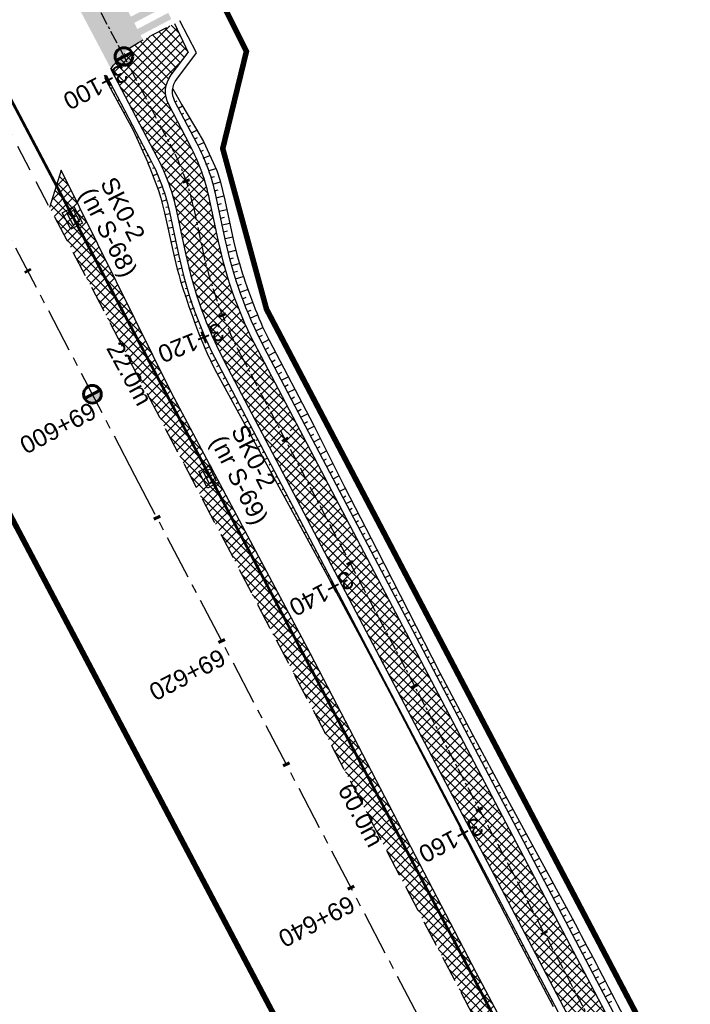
# Model space of a CAD drawing. Header units: metres. Extents: x 7529682 to 7533711, y 5721186 to 5727842.
# Tile 26 of 110: x 7531156 to 7531204, y 5724994 to 5725065. Entities that reach past the tile are written whole.
import ezdxf

# ---------------------------------------------------------------- set-up
doc = ezdxf.new("R2010")
doc.units = ezdxf.units.M
for name, pattern in [('817-dzialki-09-05-04$0$HIDDEN', [0.375, 0.25, -0.125]), ('CENTER', [50.8, 31.75, -6.35, 6.35, -6.35]), ('DASHED', [19.05, 12.7, -6.35]), ('HIDDEN', [9.525, 6.35, -3.175])]:
    doc.linetypes.add(name, pattern=pattern)
for name, color, linetype in [('C-DROGI-SYTUACJA-ETYKIETY', 7, 'Continuous'), ('D-hatch-pobocza', 131, 'Continuous'), ('D-pobocza', 7, 'Continuous'), ('D-skarpa', 7, 'Continuous'), ('D-skarpa-kreskowanie', 7, 'Continuous')]:
    doc.layers.add(name, color=color, linetype=linetype)
for name, color, linetype, lineweight, true_color in [('D-hatch-ciag-pieszo-rowerowy', 7, 'Continuous', 13, 0xff9f80), ('D-LR-etap-III', 7, '817-dzialki-09-05-04$0$HIDDEN', 50, 0xff1aff), ('D-poziome-powl-czerwona', 7, 'Continuous', 9, 0xff6161)]:
    doc.layers.add(name, color=color, linetype=linetype, lineweight=lineweight, true_color=true_color)
for name, color, linetype, lineweight in [('D-krawędzie', 7, 'Continuous', 30), ('D-krawężniki-obniżone', 7, 'DASHED', 30), ('D-obrzeża', 7, 'Continuous', 30), ('D-oś', 10, 'CENTER', 30), ('Sieci-T-kanal technologiczny', 4, 'kt kanał technologiczny', 30)]:
    doc.layers.add(name, color=color, linetype=linetype, lineweight=lineweight)
for name, color, linetype, true_color in [('D-malowanie-proj', 7, 'Continuous', 0x3333ff), ('D-opis-KT-dlugosci', 7, 'Continuous', 0xff8000), ('D-opis-KT-studnie', 7, 'Continuous', 0xff8000), ('poprzeczki', 7, 'Continuous', 0x0000c7)]:
    doc.layers.add(name, color=color, linetype=linetype, true_color=true_color)
doc.styles.add('ARIAL', font='arial.ttf', dxfattribs={"height": 1})
doc.styles.get("Standard").update_dxf_attribs({"font": 'arial.ttf'})
doc.linetypes.add('kt kanał technologiczny', pattern='A,1,-0.8,["kt",Standard,S=0.5,R=0,X=-0.7,Y=-0.15],-0.3', length=2.1)
pattern_1 = [(45, (0, 0), (-0.33675960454, 0.33675960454), []), (135, (0, 0), (-0.33675960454, -0.33675960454), [])]

# ---------------------------------------------------------------- blocks, each defined once
blk = doc.blocks.new('kilometraz')
at = {"linetype": 'ByBlock', "lineweight": -2}
blk.add_hatch(color=0, dxfattribs=at).paths.add_polyline_path([(0, -0.28125, 0.41421356), (0.28125, 0, 0.41421356), (0, 0.28125)])
at = {"color": 0, "linetype": 'ByBlock', "lineweight": -2}
blk.add_line((0, 0.28125), (0, -0.28125), dxfattribs=at)
blk.add_circle((0, 0), 0.28125, dxfattribs=at)
blk = doc.blocks.new('AeccTickLine')
at = {"color": 0, "linetype": 'ByBlock', "lineweight": -2}
blk.add_line((0, 1), (0, -1), dxfattribs=at)
blk = doc.blocks.new('SKR2')
at = {"layer": 'Sieci-T-kanal technologiczny', "color": 2, "lineweight": 25}
for points in [[(0.028, -0.188), (0.958, -1.153), (0.282, -1.805), (-0.648, -0.84)], [(-0.038, -0.537), (0.607, -1.206), (0.233, -1.567), (-0.412, -0.898)]]:
    blk.add_lwpolyline(points, close=True, dxfattribs=at)
blk.add_lwpolyline([(-0.09, -1.232), (0.285, -0.872)], dxfattribs=at)

msp = doc.modelspace()

# ---------------------------------------------------------------- hatches: boundary and pattern name
at = {"layer": 'D-hatch-ciag-pieszo-rowerowy'}
h = msp.add_hatch(dxfattribs=at)
h.set_pattern_fill('ANSI37', color=256, scale=0.15, style=0)
h.set_pattern_definition(pattern_1)
edge = h.paths.add_edge_path()
edge.add_line((7531167.638, 5725049.371), (7531170.1, 5725049.813))
edge.add_line((7531170.1, 5725049.813), (7531169.644, 5725051.962))
edge.add_arc((7531154.971, 5725048.849), 15, 11.97746, 27.66883)
edge.add_line((7531168.256, 5725055.815), (7531166.709, 5725058.764))
edge.add_arc((7531168.481, 5725059.693), 2, 142.77088, 207.66883, ccw=False)
edge.add_line((7531166.888, 5725060.903), (7531168.105, 5725062.505))
edge.add_line((7531168.105, 5725062.505), (7531167.125, 5725064.58))
edge.add_line((7531167.125, 5725064.58), (7531164.97, 5725063.47))
edge.add_line((7531164.97, 5725063.47), (7531164.528, 5725063.232))
edge.add_line((7531164.528, 5725063.232), (7531163.838, 5725062.792))
edge.add_line((7531163.838, 5725062.792), (7531163.171, 5725062.061))
edge.add_line((7531163.171, 5725062.061), (7531162.752, 5725061.591))
edge.add_line((7531162.752, 5725061.591), (7531162.547, 5725061.318))
edge.add_line((7531162.547, 5725061.318), (7531165.882, 5725054.959))
edge.add_arc((7531152.597, 5725047.993), 15, 11.97746, 27.66883, ccw=False)
edge.add_line((7531167.27, 5725051.106), (7531167.638, 5725049.371))
h = msp.add_hatch(dxfattribs=at)
h.set_pattern_fill('ANSI37', color=256, scale=0.15, style=0)
h.set_pattern_definition(pattern_1)
h.paths.add_polyline_path([(7531169.1, 5725048.503), (7531168.869, 5725049.592), (7531167.638, 5725049.371), (7531167.915, 5725048.068, 0.068789), (7531170.704, 5725040.34), (7531173.776, 5725034.493), (7531174.89, 5725035.064), (7531171.89, 5725040.776, -0.068783)])
h.paths.add_polyline_path([(7531170.289, 5725048.924), (7531170.1, 5725049.813), (7531168.869, 5725049.592), (7531169.1, 5725048.503, 0.068783), (7531171.89, 5725040.776), (7531174.89, 5725035.064), (7531176.002, 5725035.633), (7531173.078, 5725041.197, -0.068789)])
h = msp.add_hatch(dxfattribs=at)
h.set_pattern_fill('ANSI37', color=256, scale=0.15, style=0)
h.set_pattern_definition([(45, (0.88535, 0.46493), (-0.33675960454, 0.33675960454), []), (135, (0.88535, 0.46493), (-0.33675960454, -0.33675960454), [])])
h.paths.add_polyline_path([(7531176.002, 5725035.633), (7531173.776, 5725034.493), (7531202.515, 5724979.795), (7531233.696, 5724920.95), (7531258.824, 5724873.473), (7531292.225, 5724809.507), (7531303.703, 5724787.477), (7531306.47, 5724787.579), (7531294.441, 5724810.665), (7531261.037, 5724874.637), (7531235.905, 5724922.12), (7531204.726, 5724980.962)])
at = {"layer": 'D-hatch-pobocza'}
h = msp.add_hatch(dxfattribs=at)
h.set_pattern_fill('ANSI37', color=256, scale=0.15, style=0)
h.set_pattern_definition(pattern_1)
h.paths.add_polyline_path([(7531224.12, 5724929.62), (7531213.15, 5724949.98), (7531200.73, 5724973.91), (7531188.83, 5724996.41), (7531176.89, 5725019.33), (7531166.91, 5725038.07), (7531158.98, 5725054.059), (7531158.142, 5725051.386), (7531167.38, 5725033.767), (7531197.165, 5724976.988), (7531228.151, 5724918.034), (7531253.153, 5724870.491), (7531286.796, 5724806.654), (7531296.235, 5724788.675), (7531298.776, 5724787.518), (7531278.14, 5724826.49), (7531263.88, 5724853.83), (7531259.01, 5724862.85), (7531247.51, 5724884.88), (7531235.21, 5724908.21)])
at = {"layer": 'D-malowanie-proj'}
h = msp.add_hatch(color=256, dxfattribs=at)
h.paths.add_polyline_path([(7531165.972, 5725066.677), (7531165.739, 5725067.12), (7531163.084, 5725065.722), (7531163.317, 5725065.28)])
h.paths.add_polyline_path([(7531166.437, 5725065.792), (7531166.204, 5725066.235), (7531163.55, 5725064.837), (7531163.782, 5725064.395)])
h.paths.add_polyline_path([(7531166.903, 5725064.907), (7531166.67, 5725065.35), (7531164.015, 5725063.952), (7531164.248, 5725063.51)])
h.paths.add_polyline_path([(7531161.547, 5725064.348), (7531161.314, 5725064.791), (7531160.872, 5725064.558), (7531161.104, 5725064.116)])
h.paths.add_polyline_path([(7531162.013, 5725063.464), (7531161.78, 5725063.906), (7531161.337, 5725063.673), (7531161.57, 5725063.231)])
h.paths.add_polyline_path([(7531162.478, 5725062.579), (7531162.245, 5725063.021), (7531161.803, 5725062.788), (7531162.036, 5725062.346)])
h.paths.add_polyline_path([(7531162.944, 5725061.694), (7531162.711, 5725062.136), (7531162.269, 5725061.903), (7531162.502, 5725061.461)])
at = {"layer": 'D-poziome-powl-czerwona'}
h = msp.add_hatch(color=256, dxfattribs=at)
h.dxf.hatch_style = 1
h.paths.add_polyline_path([(7531162.557, 5725061.331), (7531162.752, 5725061.591), (7531163.171, 5725062.061), (7531163.838, 5725062.792), (7531164.528, 5725063.232), (7531164.863, 5725063.413), (7531162.087, 5725068.725), (7531160.661, 5725068.066), (7531160.083, 5725067.813), (7531159.572, 5725067.581), (7531159.316, 5725067.483)])

# ---------------------------------------------------------------- linework, layer by layer
at = {"layer": 'D-krawędzie', "linetype": 'HIDDEN', "ltscale": 0.3, "flags": 128}
msp.add_lwpolyline([(7530572.01, 5726166.06), (7530599.74, 5726113.52), (7530641.555, 5726032.008), (7530660.961, 5725995.07), (7530689.128, 5725941.54), (7530707.336, 5725907.032), (7530725.256, 5725873.093), (7530743.97, 5725837.654), (7530770.527, 5725787.119), (7530787.864, 5725754.267), (7530809.898, 5725712.542), (7530824.739, 5725684.389), (7530840.856, 5725653.693), (7530860.675, 5725616.154), (7530865.283, 5725607.394), (7530878.05, 5725583.08), (7530918.172, 5725507.178), (7530950.163, 5725446.305), (7530993.419, 5725364.265), (7531022.766, 5725308.719), (7531053.81, 5725249.872), (7531081.166, 5725197.875), (7531103.902, 5725154.541), (7531128.123, 5725108.448), (7531149.3, 5725068.25), (7531167.38, 5725033.767), (7531197.165, 5724976.988), (7531228.151, 5724918.034), (7531253.153, 5724870.491), (7531286.796, 5724806.654), (7531306.74, 5724768.665), (7531335.094, 5724714.652), (7531357.319, 5724672.439), (7531373.645, 5724641.454), (7531392.162, 5724605.999), (7531418.48, 5724555.853), (7531439.727, 5724515.582), (7531476.36, 5724446.19), (7531491.8, 5724416.76), (7531531.9, 5724339.933), (7531557.227, 5724291.659), (7531569.852, 5724267.577), (7531591.376, 5724226.548), (7531610.004, 5724191.103), (7531616.883, 5724177.999), (7531629.985, 5724153.025), (7531641.007, 5724132.022), (7531664.906, 5724087.617), (7531677.644, 5724064.786), (7531683.112, 5724054.988), (7531686.753, 5724048.18), (7531695.448, 5724031.697), (7531703.749, 5724015.917), (7531709.214, 5724005.514), (7531719.389, 5723986.147), (7531726.295, 5723973), (7531732.741, 5723960.736), (7531735.13, 5723956.19)], dxfattribs=at)
at = {"layer": 'D-krawężniki-obniżone', "ltscale": 0.1, "flags": 128}
msp.add_lwpolyline([(7531162.547, 5725061.318), (7531162.752, 5725061.591), (7531163.171, 5725062.061), (7531163.838, 5725062.792), (7531163.838, 5725062.792), (7531163.838, 5725062.792), (7531164.528, 5725063.232), (7531164.97, 5725063.47), (7531167.125, 5725064.58)], dxfattribs=at)
at = {"layer": 'D-LR-etap-III', "ltscale": 10, "flags": 128}
msp.add_lwpolyline([(7531750.474, 5723895.103, 0.4, 0.4, 0), (7531750.505, 5723895.13, 0.4, 0.4, 0), (7531682.71, 5724022.92, 0.4, 0.4, 0), (7531619.177, 5724147.204, 0.4, 0.4, 0), (7531592.309, 5724198.489, 0.4, 0.4, 0), (7531553.264, 5724272.919, 0.4, 0.4, 0), (7531504.02, 5724366.79, 0.4, 0.4, 0), (7531482.09, 5724407.62, 0.4, 0.4, 0), (7531412.35, 5724541.183, 0.4, 0.4, 0), (7531388.464, 5724586.93, 0.4, 0.4, 0), (7531345.12, 5724669.94, 0.4, 0.4, 0), (7531127.66, 5725081.67, 0.4, 0.4, 0), (7531059.253, 5725211.041, 0.4, 0.4, 0), (7531008.007, 5725307.954, 0.4, 0.4, 0), (7530964.182, 5725390.836, 0.4, 0.4, 0), (7530914.557, 5725484.684, 0.4, 0.4, 0), (7530865.243, 5725577.494, 0.4, 0.4, 0), (7530840.085, 5725624.059, 0.4, 0.4, 0), (7530802.56, 5725694.925, 0.4, 0.4, 0), (7530755.54, 5725787.51, 0.4, 0.4, 0), (7530708.718, 5725876.303, 0.4, 0.4, 0), (7530695.12, 5725902.09, 0.4, 0.4, 0), (7530642.914, 5726001.078, 0.4, 0.4, 0), (7530634.935, 5726016.147, 0.4, 0.4, 0), (7530610.82, 5726061.93, 0.4, 0.4, 0), (7530610.82, 5726061.93, 0.4, 0.4, 0), (7530607.21, 5726063.51, 0.4, 0.4, 0), (7530597.42, 5726080.68, 0.4, 0.4, 0), (7530591.16, 5726088.44, 0.4, 0.4, 0), (7530581.28, 5726107.21, 0.4, 0.4, 0), (7530571.29, 5726130.56, 0.4, 0.4, 0), (7530549.555, 5726171.527, 0.4, 0.4, 0), (7530531.014, 5726206.474, 0.4, 0.4, 0), (7530516.461, 5726236.017, 0.4, 0.4, 0), (7530500.799, 5726266.141, 0.4, 0.4, 0), (7530491.35, 5726283.94, 0.4, 0.4, 0), (7530482.4, 5726303.41, 0.4, 0.4, 0), (7530482.4, 5726303.41, 0.4, 0.4, 0), (7530450.41, 5726357.28, 0.4, 0.4, 0), (7530397.759, 5726458.5, 0.4, 0.4, 0), (7530334.708, 5726583.665, 0.4, 0.4, 0), (7530303.939, 5726645.168, 0.4, 0.4, 0), (7530300.51, 5726651.778, 0.4, 0.4, 0), (7530289.214, 5726671.967, 0.4, 0.4, 0), (7530281.54, 5726685.57, 0.4, 0.4, 0), (7530261.371, 5726724.163, 0.4, 0.4, 0), (7530254.03, 5726738.21, 0.4, 0.4, 0), (7530197.22, 5726845.06, 0.4, 0.4, 0), (7530194.71, 5726849.15, 0.4, 0.4, 0), (7530195.92, 5726850.75, 0.4, 0.4, 0), (7530170.547, 5726892.961, 0.4, 0.4, 0), (7530143.175, 5726945.066, 0.4, 0.4, 0), (7530105.06, 5727018.32, 0.4, 0.4, 0), (7530100.06, 5727027.16, 0.4, 0.4, 0), (7530062.319, 5727099.625, 0.4, 0.4, 0), (7530015.379, 5727189.42, 0.4, 0.4, 0), (7529983.208, 5727250.207, 0.4, 0.4, 0), (7529953.284, 5727306.747, 0.4, 0.4, 0), (7529900.671, 5727406.159, 0.4, 0.4, 0), (7529890.63, 5727425.131, 0.4, 0.4, 0), (7529875.155, 5727454.426, 0.4, 0.4, 0), (7529857.56, 5727487.787, 0.4, 0.4, 0), (7529835.194, 5727530.193, 0.4, 0.4, 0), (7529811.741, 5727574.662, 0.4, 0.4, 0), (7529792.102, 5727611.923, 0.4, 0.4, 0), (7529768.066, 5727657.47, 0.4, 0.4, 0), (7529755.211, 5727682.131, 0.4, 0.4, 0), (7529753.31, 5727681.13, 0.4, 0.4, 0), (7529739.21, 5727707.77, 0.4, 0.4, 0), (7529735.395, 5727711.252, 0.4, 0.4, 0), (7529725.42, 5727730.2, 0.4, 0.4, 0), (7529723.55, 5727729.88, 0.4, 0.4, 0), (7529695.567, 5727782.932, 0.4, 0.4, 0), (7529717.68, 5727794.024, 0.4, 0.4, 0), (7529736.275, 5727758.647, 0.4, 0.4, 0), (7529736.275, 5727758.647, 0.4, 0.4, 0), (7529744.511, 5727750.406, 0.4, 0.4, 0), (7529744.511, 5727750.406, 0.4, 0.4, 0), (7529750.283, 5727738.55, 0.4, 0.4, 0), (7529777.109, 5727687.569, 0.4, 0.4, 0), (7529796.515, 5727651.33, 0.4, 0.4, 0), (7529814.938, 5727616.793, 0.4, 0.4, 0), (7529839.007, 5727572.304, 0.4, 0.4, 0), (7529860.618, 5727532.509, 0.4, 0.4, 0), (7529882.349, 5727491.504, 0.4, 0.4, 0), (7529904.865, 5727449.096, 0.4, 0.4, 0), (7529920.747, 5727418.885, 0.4, 0.4, 0), (7529946.677, 5727368.547, 0.4, 0.4, 0), (7529972.025, 5727320.573, 0.4, 0.4, 0), (7529987.74, 5727290.153, 0.4, 0.4, 0), (7529996.497, 5727273.662, 0.4, 0.4, 0), (7530017.541, 5727234.203, 0.4, 0.4, 0), (7530033.054, 5727204.864, 0.4, 0.4, 0), (7530051.623, 5727170.223, 0.4, 0.4, 0), (7530069.277, 5727137.016, 0.4, 0.4, 0), (7530089.385, 5727097.534, 0.4, 0.4, 0), (7530109.713, 5727060.747, 0.4, 0.4, 0), (7530136.77, 5727011.64, 0.4, 0.4, 0), (7530162.447, 5726962.744, 0.4, 0.4, 0), (7530187.674, 5726916.992, 0.4, 0.4, 0), (7530207.821, 5726879.335, 0.4, 0.4, 0), (7530230.626, 5726834.519, 0.4, 0.4, 0), (7530262.288, 5726776.618, 0.4, 0.4, 0), (7530277.51, 5726760.213, 0.4, 0.4, 0), (7530286.037, 5726744.107, 0.4, 0.4, 0), (7530288.097, 5726735.884, 0.4, 0.4, 0), (7530290.394, 5726725.047, 0.4, 0.4, 0), (7530296.177, 5726713.583, 0.4, 0.4, 0), (7530302.726, 5726701.182, 0.4, 0.4, 0), (7530325.685, 5726657.466, 0.4, 0.4, 0), (7530343.244, 5726623.649, 0.4, 0.4, 0), (7530360.23, 5726591.747, 0.4, 0.4, 0), (7530383.209, 5726548.059, 0.4, 0.4, 0), (7530406.018, 5726503.606, 0.4, 0.4, 0), (7530427.465, 5726462.62, 0.4, 0.4, 0), (7530447.928, 5726424.388, 0.4, 0.4, 0), (7530471.127, 5726379.921, 0.4, 0.4, 0), (7530490.501, 5726343.033, 0.4, 0.4, 0), (7530509.499, 5726306.733, 0.4, 0.4, 0), (7530529.89, 5726267.244, 0.4, 0.4, 0), (7530543.852, 5726238.99, 0.4, 0.4, 0), (7530554.809, 5726218.944, 0.4, 0.4, 0), (7530559.027, 5726212.223, 0.4, 0.4, 0), (7530563.061, 5726206.41, 0.4, 0.4, 0), (7530566.934, 5726200.464, 0.4, 0.4, 0), (7530569.771, 5726194.902, 0.4, 0.4, 0), (7530571.473, 5726191.282, 0.4, 0.4, 0), (7530572.839, 5726188.025, 0.4, 0.4, 0), (7530575.295, 5726182.035, 0.4, 0.4, 0), (7530579.737, 5726173.306, 0.4, 0.4, 0), (7530583.3, 5726167.41, 0.4, 0.4, 0), (7530593.4, 5726163.33, 0.4, 0.4, 0), (7530598.618, 5726155.264, 0.4, 0.4, 0), (7530608.258, 5726140.497, 0.4, 0.4, 0), (7530603.27, 5726136.83, 0.4, 0.4, 0), (7530606.53, 5726131.84, 0.4, 0.4, 0), (7530604.239, 5726124.217, 0.4, 0.4, 0), (7530605.847, 5726121.63, 0.4, 0.4, 0), (7530608.972, 5726116.164, 0.4, 0.4, 0), (7530618.114, 5726097.791, 0.4, 0.4, 0), (7530651.213, 5726034.96, 0.4, 0.4, 0), (7530670.244, 5725998.611, 0.4, 0.4, 0), (7530698.075, 5725945.953, 0.4, 0.4, 0), (7530716.506, 5725911.305, 0.4, 0.4, 0), (7530735.223, 5725875.667, 0.4, 0.4, 0), (7530752.504, 5725842.155, 0.4, 0.4, 0), (7530778.311, 5725793.501, 0.4, 0.4, 0), (7530797.5, 5725756.382, 0.4, 0.4, 0), (7530812.519, 5725728.289, 0.4, 0.4, 0), (7530820.039, 5725713.16, 0.4, 0.4, 0), (7530822.422, 5725710.194, 0.4, 0.4, 0), (7530833.155, 5725688.801, 0.4, 0.4, 0), (7530849.629, 5725656.159, 0.4, 0.4, 0), (7530867.983, 5725621.964, 0.4, 0.4, 0), (7530872.63, 5725612.888, 0.4, 0.4, 0), (7530880.354, 5725597.595, 0.4, 0.4, 0), (7530883.839, 5725593.389, 0.4, 0.4, 0), (7530891.782, 5725587.763, 0.4, 0.4, 0), (7530895.039, 5725584.281, 0.4, 0.4, 0), (7530897.034, 5725580.941, 0.4, 0.4, 0), (7530900.952, 5725579.946, 0.4, 0.4, 0), (7530904.81, 5725571.977, 0.4, 0.4, 0), (7530903.682, 5725568.566, 0.4, 0.4, 0), (7530908.901, 5725558.845, 0.4, 0.4, 0), (7530910.252, 5725545.672, 0.4, 0.4, 0), (7530912.873, 5725538.646, 0.4, 0.4, 0), (7530945.278, 5725478.464, 0.4, 0.4, 0), (7530959.692, 5725450.246, 0.4, 0.4, 0), (7531002.827, 5725368.192, 0.4, 0.4, 0), (7531044.704, 5725290.314, 0.4, 0.4, 0), (7531064.099, 5725253.213, 0.4, 0.4, 0), (7531083.01, 5725216.678, 0.4, 0.4, 0), (7531113.013, 5725158.466, 0.4, 0.4, 0), (7531137.364, 5725113.071, 0.4, 0.4, 0), (7531150.831, 5725086.712, 0.4, 0.4, 0), (7531159.746, 5725076.641, 0.4, 0.4, 0), (7531166.31, 5725074.58, 0.4, 0.4, 0), (7531172.29, 5725062.58, 0.4, 0.4, 0), (7531170.59, 5725055.606, 0.4, 0.4, 0), (7531173.733, 5725044.081, 0.4, 0.4, 0), (7531215.342, 5724964.86, 0.4, 0.4, 0), (7531238.054, 5724921.685, 0.4, 0.4, 0), (7531262.39, 5724875.283, 0.4, 0.4, 0), (7531295.587, 5724811.266, 0.4, 0.4, 0), (7531348.488, 5724712.363, 0.4, 0.4, 0), (7531363.741, 5724682.684, 0.4, 0.4, 0), (7531366.987, 5724675.865, 0.4, 0.4, 0), (7531382.541, 5724646.111, 0.4, 0.4, 0), (7531401.299, 5724610.875, 0.4, 0.4, 0), (7531428.965, 5724558.862, 0.4, 0.4, 0), (7531449.111, 5724520.398, 0.4, 0.4, 0), (7531477.293, 5724465.831, 0.4, 0.4, 0), (7531500.996, 5724421.113, 0.4, 0.4, 0), (7531512.122, 5724400.549, 0.4, 0.4, 0), (7531513.782, 5724396.757, 0.4, 0.4, 0), (7531526.32, 5724379.39, 0.4, 0.4, 0), (7531566.784, 5724302.736, 0.4, 0.4, 0), (7531612.277, 5724225.61, 0.4, 0.4, 0), (7531620.493, 5724210.548, 0.4, 0.4, 0), (7531631.578, 5724196.258, 0.4, 0.4, 0), (7531653.484, 5724152.434, 0.4, 0.4, 0), (7531661.151, 5724128.494, 0.4, 0.4, 0), (7531673.881, 5724101.186, 0.4, 0.4, 0), (7531684.691, 5724081.184, 0.4, 0.4, 0), (7531699.212, 5724051.17, 0.4, 0.4, 0), (7531704.034, 5724040.584, 0.4, 0.4, 0), (7531704.034, 5724040.584, 0.4, 0.4, 0), (7531703.913, 5724037.17, 0.4, 0.4, 0), (7531736.42, 5723969.232, 0.4, 0.4, 0), (7531738.285, 5723967.699, 0.4, 0.4, 0), (7531742.181, 5723962.346, 0.4, 0.4, 0), (7531744.286, 5723958.616, 0.4, 0.4, 0), (7531755.393, 5723944.193, 0.4, 0.4, 0), (7531758.69, 5723936.76, 0.4, 0.4, 0), (7531780.08, 5723929.25, 0.4, 0.4, 0), (7531792.612, 5723906.338, 0.4, 0.4, 0), (7531792.612, 5723906.338, 0.4, 0.4, 0), (7531756.962, 5723883.055, 0.4, 0.4, 0), (7531750.46, 5723895.13, 0.4, 0.4, 0), (7531750.46, 5723895.13, 0, 0, 0)], format="xyseb", dxfattribs=at)
at = {"layer": 'D-obrzeża'}
msp.add_line((7531167.125, 5725064.58), (7531168.105, 5725062.505), dxfattribs=at)
for points in [[(7531306.47, 5724787.579), (7531294.441, 5724810.665), (7531261.037, 5724874.637), (7531235.905, 5724922.12), (7531204.726, 5724980.962), (7531173.078, 5725041.197, -0.068789), (7531170.289, 5725048.924), (7531169.644, 5725051.962, 0.068574), (7531168.256, 5725055.815), (7531166.709, 5725058.764, -0.29099), (7531166.888, 5725060.903), (7531168.105, 5725062.505)], [(7531162.547, 5725061.318), (7531165.882, 5725054.959, -0.068574), (7531167.27, 5725051.106), (7531167.915, 5725048.068, 0.068789), (7531170.704, 5725040.34), (7531202.515, 5724979.795), (7531233.696, 5724920.95), (7531258.824, 5724873.473), (7531292.225, 5724809.507), (7531312.052, 5724771.454), (7531340.423, 5724719.339, -0.00902), (7531345.426, 5724709.741), (7531362.629, 5724675.233), (7531378.958, 5724644.242), (7531397.477, 5724608.783), (7531423.79, 5724558.646), (7531445.036, 5724518.378), (7531473.71, 5724463.87), (7531497.095, 5724419.316), (7531505.905, 5724402.511, -0.033171), (7531508.586, 5724396.451), (7531511.248, 5724389.164)]]:
    msp.add_lwpolyline(points, format="xyb", dxfattribs=at)
at = {"layer": 'D-oś', "ltscale": 0.03}
msp.add_lwpolyline([(7531156.869, 5725074.83), (7531166.993, 5725055.55, -0.068732), (7531168.479, 5725051.432), (7531169.1, 5725048.503, 0.068783), (7531171.89, 5725040.776), (7531203.621, 5724980.378), (7531234.8, 5724921.535), (7531259.931, 5724874.055), (7531293.333, 5724810.086), (7531313.16, 5724772.033), (7531341.529, 5724719.923, -0.009023), (7531346.533, 5724710.322), (7531363.735, 5724675.815), (7531380.065, 5724644.823), (7531398.584, 5724609.363), (7531424.897, 5724559.228), (7531446.142, 5724518.961), (7531474.816, 5724464.452), (7531498.201, 5724419.897)], format="xyb", dxfattribs=at)
at = {"layer": 'D-oś', "ltscale": 0.1}
msp.add_lwpolyline([(7531488.683, 5724414.901), (7531465.302, 5724459.448), (7531436.63, 5724513.951), (7531415.383, 5724554.223), (7531389.061, 5724604.375), (7531370.545, 5724639.828), (7531354.222, 5724670.808), (7531331.996, 5724713.024), (7531303.641, 5724767.038), (7531283.699, 5724805.024), (7531250.055, 5724868.862), (7531225.053, 5724916.406), (7531194.065, 5724975.362), (7531164.28, 5725032.142), (7531146.202, 5725066.622)], dxfattribs=at)
at = {"layer": 'D-pobocza'}
for points in [[(7531168.707, 5725062.47), (7531167.499, 5725064.773)], [(7531298.776, 5724787.518), (7531278.14, 5724826.49), (7531263.88, 5724853.83), (7531259.01, 5724862.85), (7531247.51, 5724884.88), (7531235.21, 5724908.21), (7531224.12, 5724929.62), (7531213.15, 5724949.98), (7531200.73, 5724973.91), (7531188.83, 5724996.41), (7531176.89, 5725019.33), (7531166.91, 5725038.07), (7531158.98, 5725054.059), (7531158.142, 5725051.386)]]:
    msp.add_lwpolyline(points, dxfattribs=at)
for points in [[(7531307.023, 5724787.599), (7531294.884, 5724810.896), (7531261.48, 5724874.869), (7531236.347, 5724922.354), (7531205.169, 5724981.195), (7531173.553, 5725041.368, -0.068789), (7531170.764, 5725049.096), (7531170.119, 5725052.133, 0.068574), (7531168.73, 5725055.986), (7531167.152, 5725058.996, -0.29099), (7531167.286, 5725060.6), (7531168.707, 5725062.47)], [(7531162.212, 5725060.882), (7531165.407, 5725054.788, -0.068574), (7531166.795, 5725050.935), (7531167.44, 5725047.896, 0.068789), (7531170.23, 5725040.168), (7531202.073, 5724979.562), (7531233.254, 5724920.716), (7531258.382, 5724873.241), (7531291.782, 5724809.276), (7531303.156, 5724787.446)]]:
    msp.add_lwpolyline(points, format="xyb", dxfattribs=at)
at = {"layer": 'D-skarpa', "linetype": 'Continuous'}
for points in [[(7531162.09, 5725060.713), (7531164.161, 5725056.921), (7531165.197, 5725054.607), (7531165.214, 5725054.57), (7531165.359, 5725054.23), (7531165.967, 5725052.601), (7531166.138, 5725052.045), (7531166.405, 5725050.991), (7531167.047, 5725048.067), (7531167.315, 5725046.94, 0.030626), (7531169.461, 5725040.9), (7531170.004, 5725039.785), (7531170.889, 5725038.169), (7531178.072, 5725024.998), (7531180.446, 5725020.598), (7531182.775, 5725016.173), (7531187.409, 5725007.312), (7531189.712, 5725002.874), (7531192.002, 5724998.429), (7531194.338, 5724994.008)], [(7531166.993, 5725059.883), (7531167.654, 5725058.755), (7531168.935, 5725056.57), (7531168.962, 5725056.524), (7531169.198, 5725056.105), (7531170.155, 5725054.031), (7531170.393, 5725053.302), (7531170.745, 5725051.912), (7531171.368, 5725048.984), (7531171.592, 5725048.01, 0.033174), (7531173.455, 5725042.805), (7531173.931, 5725041.848), (7531177.098, 5725035.783), (7531179.339, 5725031.312), (7531181.632, 5725026.869), (7531183.914, 5725022.42), (7531186.195, 5725017.97), (7531188.532, 5725013.55), (7531190.908, 5725009.15), (7531195.689, 5725000.366, -0.001638), (7531202.64, 5724987.073)]]:
    msp.add_lwpolyline(points, format="xyb", dxfattribs=at)
at = {"layer": 'D-skarpa-kreskowanie', "linetype": 'Continuous'}
for p, q in [((7531162.285, 5725060.355, 108.12), (7531162.367, 5725060.397, 108.076)), ((7531162.525, 5725059.916, 108.102), (7531162.681, 5725059.998, 108.035)), ((7531162.765, 5725059.477, 108.084), (7531162.839, 5725059.516, 108.061)), ((7531163.005, 5725059.038, 108.066), (7531163.146, 5725059.112, 108.042)), ((7531163.244, 5725058.599, 108.048), (7531163.311, 5725058.634, 108.047)), ((7531167.183, 5725058.952, 108.186), (7531167.319, 5725059.023, 108.084)), ((7531167.416, 5725058.509, 108.19), (7531167.708, 5725058.663, 107.97)), ((7531163.611, 5725058.227, 108.049), (7531163.484, 5725058.16, 108.03)), ((7531167.648, 5725058.067, 108.193), (7531167.805, 5725058.149, 108.075)), ((7531163.843, 5725057.784, 108.053), (7531163.784, 5725057.753, 108.032)), ((7531164.076, 5725057.341, 108.056), (7531163.964, 5725057.283, 107.994)), ((7531167.881, 5725057.624, 108.197), (7531168.214, 5725057.799, 107.946)), ((7531168.113, 5725057.181, 108.2), (7531168.29, 5725057.274, 108.067)), ((7531164.308, 5725056.899, 108.06), (7531164.253, 5725056.87, 108.018)), ((7531168.346, 5725056.738, 108.204), (7531168.721, 5725056.935, 107.921)), ((7531164.541, 5725056.456, 108.063), (7531164.402, 5725056.383, 107.959)), ((7531164.773, 5725056.013, 108.067), (7531164.69, 5725055.97, 108.004)), ((7531168.578, 5725056.296, 108.207), (7531168.776, 5725056.399, 108.058)), ((7531168.799, 5725055.847, 108.21), (7531169.222, 5725056.052, 107.897)), ((7531165.006, 5725055.571, 108.07), (7531164.811, 5725055.469, 107.924)), ((7531165.238, 5725055.128, 108.074), (7531165.127, 5725055.07, 107.99)), ((7531168.99, 5725055.385, 108.214), (7531169.213, 5725055.486, 108.05)), ((7531169.181, 5725054.923, 108.217), (7531169.652, 5725055.12, 107.875)), ((7531165.47, 5725054.685, 108.077), (7531165.22, 5725054.555, 107.889)), ((7531169.372, 5725054.461, 108.22), (7531169.62, 5725054.556, 108.042)), ((7531165.686, 5725054.234, 108.081), (7531165.546, 5725054.168, 107.978)), ((7531165.877, 5725053.772, 108.085), (7531165.578, 5725053.643, 107.868)), ((7531169.563, 5725053.999, 108.223), (7531170.085, 5725054.183, 107.854)), ((7531166.068, 5725053.31, 108.089), (7531165.908, 5725053.248, 107.975)), ((7531169.727, 5725053.527, 108.226), (7531169.995, 5725053.613, 108.039)), ((7531169.873, 5725053.049, 108.229), (7531170.417, 5725053.207, 107.852)), ((7531166.259, 5725052.848, 108.093), (7531165.919, 5725052.729, 107.853)), ((7531166.421, 5725052.376, 108.097), (7531166.246, 5725052.321, 107.974)), ((7531169.996, 5725052.564, 108.23), (7531170.27, 5725052.635, 108.041)), ((7531166.558, 5725051.895, 108.099), (7531166.201, 5725051.797, 107.852)), ((7531170.119, 5725052.08, 108.231), (7531170.671, 5725052.206, 107.853)), ((7531170.234, 5725051.593, 108.232), (7531170.511, 5725051.652, 108.043)), ((7531166.798, 5725050.924, 108.102), (7531166.436, 5725050.848, 107.855)), ((7531166.681, 5725051.41, 108.1), (7531166.5, 5725051.367, 107.977)), ((7531170.338, 5725051.104, 108.233), (7531170.892, 5725051.222, 107.855)), ((7531166.902, 5725050.435, 108.102), (7531166.723, 5725050.397, 107.98)), ((7531170.441, 5725050.615, 108.234), (7531170.719, 5725050.674, 108.044)), ((7531170.545, 5725050.126, 108.234), (7531171.1, 5725050.244, 107.856)), ((7531167.005, 5725049.946, 108.103), (7531166.651, 5725049.871, 107.862)), ((7531167.109, 5725049.457, 108.104), (7531166.934, 5725049.42, 107.985)), ((7531170.649, 5725049.637, 108.235), (7531170.927, 5725049.696, 108.046)), ((7531167.213, 5725048.968, 108.105), (7531166.865, 5725048.894, 107.869)), ((7531170.753, 5725049.148, 108.236), (7531171.308, 5725049.266, 107.858)), ((7531170.86, 5725048.659, 108.237), (7531171.137, 5725048.72, 108.048)), ((7531167.317, 5725048.479, 108.106), (7531167.145, 5725048.442, 107.989)), ((7531170.973, 5725048.172, 108.238), (7531171.525, 5725048.304, 107.86)), ((7531167.423, 5725047.99, 108.107), (7531167.083, 5725047.916, 107.875)), ((7531167.536, 5725047.503, 108.108), (7531167.368, 5725047.464, 107.993)), ((7531171.095, 5725047.688, 108.239), (7531171.369, 5725047.758, 108.05)), ((7531171.232, 5725047.207, 108.24), (7531171.778, 5725047.358, 107.863)), ((7531167.649, 5725047.016, 108.109), (7531167.317, 5725046.933, 107.881)), ((7531171.37, 5725046.726, 108.241), (7531171.641, 5725046.806, 108.053)), ((7531167.923, 5725046.054, 108.111), (7531167.596, 5725045.962, 107.884)), ((7531167.786, 5725046.535, 108.11), (7531167.621, 5725046.491, 107.996)), ((7531171.507, 5725046.245, 108.242), (7531172.046, 5725046.415, 107.865)), ((7531168.061, 5725045.574, 108.112), (7531167.899, 5725045.525, 107.998)), ((7531171.664, 5725045.771, 108.243), (7531171.932, 5725045.86, 108.055)), ((7531171.833, 5725045.3, 108.244), (7531172.364, 5725045.489, 107.868)), ((7531168.198, 5725045.093, 108.112), (7531167.876, 5725044.99, 107.887)), ((7531168.361, 5725044.62, 108.113), (7531168.2, 5725044.566, 108)), ((7531172.003, 5725044.83, 108.245), (7531172.266, 5725044.929, 108.058)), ((7531172.172, 5725044.359, 108.246), (7531172.695, 5725044.566, 107.871)), ((7531168.53, 5725044.15, 108.114), (7531168.208, 5725044.036, 107.886)), ((7531172.367, 5725043.899, 108.247), (7531172.626, 5725044.007, 108.06)), ((7531168.699, 5725043.679, 108.115), (7531168.538, 5725043.619, 108.001)), ((7531168.868, 5725043.209, 108.116), (7531168.546, 5725043.083, 107.886)), ((7531172.567, 5725043.441, 108.248), (7531173.081, 5725043.665, 107.875)), ((7531172.768, 5725042.983, 108.249), (7531173.022, 5725043.099, 108.063)), ((7531169.054, 5725042.745, 108.117), (7531168.893, 5725042.679, 108.001)), ((7531172.97, 5725042.526, 108.25), (7531173.473, 5725042.767, 107.878)), ((7531169.254, 5725042.287, 108.118), (7531168.93, 5725042.148, 107.882)), ((7531169.455, 5725041.829, 108.119), (7531169.291, 5725041.756, 107.999)), ((7531173.194, 5725042.079, 108.251), (7531173.443, 5725042.204, 108.065)), ((7531173.418, 5725041.632, 108.252), (7531173.911, 5725041.89, 107.881)), ((7531169.655, 5725041.37, 108.12), (7531169.326, 5725041.218, 107.878)), ((7531173.649, 5725041.189, 108.253), (7531173.895, 5725041.318, 108.068)), ((7531173.882, 5725040.746, 108.254), (7531174.372, 5725041.004, 107.885)), ((7531169.862, 5725040.916, 108.12), (7531169.697, 5725040.836, 107.998)), ((7531170.086, 5725040.469, 108.121), (7531169.753, 5725040.301, 107.873)), ((7531174.114, 5725040.303, 108.255), (7531174.359, 5725040.432, 108.071)), ((7531170.31, 5725040.022, 108.122), (7531170.143, 5725039.934, 107.996)), ((7531170.542, 5725039.578, 108.123), (7531170.212, 5725039.405, 107.875)), ((7531174.347, 5725039.861, 108.256), (7531174.835, 5725040.117, 107.888)), ((7531174.58, 5725039.418, 108.257), (7531174.823, 5725039.546, 108.074)), ((7531170.774, 5725039.136, 108.124), (7531170.613, 5725039.051, 108.003)), ((7531174.812, 5725038.975, 108.258), (7531175.298, 5725039.231, 107.892)), ((7531171.007, 5725038.693, 108.125), (7531170.693, 5725038.528, 107.889)), ((7531171.239, 5725038.251, 108.126), (7531171.086, 5725038.17, 108.011)), ((7531175.045, 5725038.533, 108.259), (7531175.287, 5725038.66, 108.076)), ((7531175.277, 5725038.09, 108.26), (7531175.761, 5725038.344, 107.896)), ((7531171.472, 5725037.808, 108.127), (7531171.172, 5725037.65, 107.901)), ((7531175.51, 5725037.648, 108.261), (7531175.751, 5725037.774, 108.079)), ((7531175.742, 5725037.205, 108.262), (7531176.224, 5725037.458, 107.899)), ((7531171.704, 5725037.365, 108.128), (7531171.558, 5725037.288, 108.018)), ((7531171.937, 5725036.923, 108.129), (7531171.651, 5725036.772, 107.914)), ((7531175.975, 5725036.762, 108.263), (7531176.215, 5725036.889, 108.082)), ((7531172.17, 5725036.48, 108.13), (7531172.03, 5725036.407, 108.025)), ((7531172.402, 5725036.037, 108.131), (7531172.13, 5725035.894, 107.926)), ((7531176.207, 5725036.32, 108.264), (7531176.687, 5725036.572, 107.903)), ((7531176.44, 5725035.877, 108.265), (7531176.679, 5725036.003, 108.084)), ((7531172.635, 5725035.595, 108.132), (7531172.502, 5725035.525, 108.032)), ((7531176.673, 5725035.434, 108.265), (7531177.148, 5725035.684, 107.907)), ((7531172.867, 5725035.152, 108.133), (7531172.609, 5725035.016, 107.938)), ((7531173.1, 5725034.709, 108.134), (7531172.974, 5725034.643, 108.039)), ((7531176.905, 5725034.992, 108.266), (7531177.139, 5725035.114, 108.091)), ((7531177.138, 5725034.549, 108.267), (7531177.596, 5725034.79, 107.922)), ((7531173.332, 5725034.267, 108.134), (7531173.088, 5725034.138, 107.95)), ((7531177.37, 5725034.107, 108.268), (7531177.595, 5725034.225, 108.099)), ((7531177.603, 5725033.664, 108.269), (7531178.044, 5725033.896, 107.937)), ((7531173.565, 5725033.824, 108.135), (7531173.446, 5725033.762, 108.046)), ((7531173.797, 5725033.382, 108.136), (7531173.566, 5725033.26, 107.962)), ((7531177.835, 5725033.221, 108.27), (7531178.052, 5725033.335, 108.107)), ((7531174.03, 5725032.939, 108.137), (7531173.918, 5725032.88, 108.053)), ((7531174.262, 5725032.496, 108.138), (7531174.045, 5725032.382, 107.975)), ((7531178.068, 5725032.779, 108.271), (7531178.492, 5725033.002, 107.951)), ((7531174.495, 5725032.054, 108.139), (7531174.39, 5725031.998, 108.06)), ((7531178.3, 5725032.336, 108.272), (7531178.508, 5725032.445, 108.115)), ((7531178.533, 5725031.893, 108.273), (7531178.94, 5725032.107, 107.966)), ((7531174.728, 5725031.611, 108.14), (7531174.524, 5725031.504, 107.987)), ((7531174.96, 5725031.168, 108.141), (7531174.862, 5725031.117, 108.067)), ((7531178.765, 5725031.451, 108.274), (7531178.965, 5725031.556, 108.124)), ((7531178.998, 5725031.008, 108.275), (7531179.39, 5725031.214, 107.98)), ((7531175.193, 5725030.726, 108.142), (7531175.003, 5725030.626, 107.999)), ((7531179.231, 5725030.566, 108.276), (7531179.425, 5725030.668, 108.13)), ((7531175.425, 5725030.283, 108.143), (7531175.334, 5725030.235, 108.074)), ((7531175.658, 5725029.841, 108.144), (7531175.482, 5725029.748, 108.011)), ((7531179.463, 5725030.123, 108.277), (7531179.848, 5725030.325, 107.987)), ((7531179.696, 5725029.68, 108.278), (7531179.887, 5725029.781, 108.134)), ((7531175.89, 5725029.398, 108.145), (7531175.806, 5725029.353, 108.081)), ((7531176.123, 5725028.955, 108.146), (7531175.96, 5725028.87, 108.023)), ((7531179.928, 5725029.238, 108.279), (7531180.307, 5725029.436, 107.994)), ((7531176.355, 5725028.513, 108.147), (7531176.278, 5725028.472, 108.088)), ((7531180.161, 5725028.795, 108.28), (7531180.348, 5725028.894, 108.138)), ((7531180.393, 5725028.352, 108.281), (7531180.765, 5725028.548, 108)), ((7531176.588, 5725028.07, 108.148), (7531176.439, 5725027.992, 108.036)), ((7531176.821, 5725027.627, 108.149), (7531176.75, 5725027.59, 108.095)), ((7531180.626, 5725027.91, 108.281), (7531180.81, 5725028.007, 108.143)), ((7531180.858, 5725027.467, 108.282), (7531181.224, 5725027.659, 108.007)), ((7531177.053, 5725027.185, 108.15), (7531176.918, 5725027.114, 108.048)), ((7531181.091, 5725027.024, 108.283), (7531181.272, 5725027.12, 108.147)), ((7531177.286, 5725026.742, 108.15), (7531177.222, 5725026.708, 108.102)), ((7531177.518, 5725026.3, 108.151), (7531177.397, 5725026.236, 108.06)), ((7531181.323, 5725026.582, 108.284), (7531181.682, 5725026.77, 108.014)), ((7531181.556, 5725026.139, 108.285), (7531181.733, 5725026.232, 108.152)), ((7531177.751, 5725025.857, 108.152), (7531177.694, 5725025.827, 108.109)), ((7531177.983, 5725025.414, 108.153), (7531177.876, 5725025.358, 108.072)), ((7531181.789, 5725025.697, 108.286), (7531182.139, 5725025.88, 108.023)), ((7531178.216, 5725024.972, 108.154), (7531178.165, 5725024.945, 108.116)), ((7531182.021, 5725025.254, 108.287), (7531182.194, 5725025.345, 108.157)), ((7531182.254, 5725024.811, 108.288), (7531182.595, 5725024.991, 108.031)), ((7531178.448, 5725024.529, 108.155), (7531178.352, 5725024.478, 108.083)), ((7531178.681, 5725024.086, 108.156), (7531178.635, 5725024.062, 108.122)), ((7531182.486, 5725024.369, 108.289), (7531182.655, 5725024.457, 108.162)), ((7531182.719, 5725023.926, 108.29), (7531183.051, 5725024.101, 108.039)), ((7531178.913, 5725023.644, 108.157), (7531178.827, 5725023.598, 108.092)), ((7531182.951, 5725023.483, 108.291), (7531183.115, 5725023.57, 108.167)), ((7531179.146, 5725023.201, 108.158), (7531179.105, 5725023.18, 108.127)), ((7531179.379, 5725022.758, 108.159), (7531179.302, 5725022.718, 108.101)), ((7531183.184, 5725023.041, 108.292), (7531183.508, 5725023.211, 108.048)), ((7531183.416, 5725022.598, 108.293), (7531183.576, 5725022.682, 108.172)), ((7531179.611, 5725022.316, 108.16), (7531179.575, 5725022.297, 108.133)), ((7531179.844, 5725021.873, 108.161), (7531179.777, 5725021.838, 108.11)), ((7531183.649, 5725022.156, 108.294), (7531183.964, 5725022.321, 108.056)), ((7531180.076, 5725021.431, 108.162), (7531180.045, 5725021.414, 108.138)), ((7531183.882, 5725021.713, 108.295), (7531184.037, 5725021.795, 108.178)), ((7531184.114, 5725021.27, 108.296), (7531184.42, 5725021.431, 108.065)), ((7531180.309, 5725020.988, 108.163), (7531180.252, 5725020.958, 108.12)), ((7531180.541, 5725020.545, 108.164), (7531180.515, 5725020.531, 108.144)), ((7531184.347, 5725020.828, 108.297), (7531184.498, 5725020.907, 108.183)), ((7531184.579, 5725020.385, 108.297), (7531184.877, 5725020.541, 108.073)), ((7531180.774, 5725020.103, 108.165), (7531180.721, 5725020.075, 108.125)), ((7531184.812, 5725019.942, 108.298), (7531184.958, 5725020.019, 108.188)), ((7531181.006, 5725019.66, 108.166), (7531180.98, 5725019.646, 108.146)), ((7531181.239, 5725019.217, 108.166), (7531181.187, 5725019.19, 108.127)), ((7531185.044, 5725019.5, 108.299), (7531185.333, 5725019.651, 108.082)), ((7531185.277, 5725019.057, 108.3), (7531185.419, 5725019.132, 108.193)), ((7531181.471, 5725018.775, 108.167), (7531181.446, 5725018.761, 108.148)), ((7531181.704, 5725018.332, 108.168), (7531181.653, 5725018.305, 108.13)), ((7531185.509, 5725018.615, 108.301), (7531185.789, 5725018.761, 108.091)), ((7531181.937, 5725017.89, 108.169), (7531181.911, 5725017.876, 108.15)), ((7531185.742, 5725018.172, 108.302), (7531185.88, 5725018.244, 108.198)), ((7531185.974, 5725017.729, 108.303), (7531186.247, 5725017.872, 108.098)), ((7531182.169, 5725017.447, 108.17), (7531182.118, 5725017.42, 108.132)), ((7531182.402, 5725017.004, 108.171), (7531182.376, 5725016.991, 108.152)), ((7531186.207, 5725017.287, 108.304), (7531186.344, 5725017.358, 108.201)), ((7531186.44, 5725016.844, 108.305), (7531186.714, 5725016.988, 108.098)), ((7531182.634, 5725016.562, 108.172), (7531182.584, 5725016.535, 108.134)), ((7531186.672, 5725016.401, 108.306), (7531186.81, 5725016.474, 108.202)), ((7531182.867, 5725016.119, 108.173), (7531182.842, 5725016.106, 108.154)), ((7531183.099, 5725015.676, 108.174), (7531183.049, 5725015.65, 108.136)), ((7531186.905, 5725015.959, 108.307), (7531187.181, 5725016.104, 108.099)), ((7531187.137, 5725015.516, 108.308), (7531187.276, 5725015.589, 108.203)), ((7531183.332, 5725015.234, 108.175), (7531183.306, 5725015.22, 108.156)), ((7531183.564, 5725014.791, 108.176), (7531183.512, 5725014.764, 108.136)), ((7531187.37, 5725015.073, 108.309), (7531187.649, 5725015.22, 108.099)), ((7531183.797, 5725014.349, 108.177), (7531183.77, 5725014.335, 108.157)), ((7531187.602, 5725014.631, 108.31), (7531187.742, 5725014.704, 108.204)), ((7531187.835, 5725014.188, 108.311), (7531188.116, 5725014.336, 108.099)), ((7531184.03, 5725013.906, 108.178), (7531183.975, 5725013.877, 108.137)), ((7531184.262, 5725013.463, 108.179), (7531184.235, 5725013.449, 108.158)), ((7531188.067, 5725013.746, 108.312), (7531188.209, 5725013.82, 108.205)), ((7531188.3, 5725013.303, 108.313), (7531188.584, 5725013.452, 108.098)), ((7531184.495, 5725013.021, 108.18), (7531184.439, 5725012.991, 108.138)), ((7531188.532, 5725012.86, 108.313), (7531188.677, 5725012.936, 108.204)), ((7531184.727, 5725012.578, 108.181), (7531184.699, 5725012.563, 108.159)), ((7531184.96, 5725012.135, 108.182), (7531184.902, 5725012.105, 108.138)), ((7531188.765, 5725012.418, 108.314), (7531189.06, 5725012.572, 108.093)), ((7531188.998, 5725011.975, 108.315), (7531189.147, 5725012.054, 108.203)), ((7531185.192, 5725011.693, 108.182), (7531185.163, 5725011.677, 108.161)), ((7531185.425, 5725011.25, 108.183), (7531185.366, 5725011.219, 108.139)), ((7531189.23, 5725011.532, 108.316), (7531189.535, 5725011.692, 108.087)), ((7531185.657, 5725010.807, 108.184), (7531185.627, 5725010.792, 108.162)), ((7531189.463, 5725011.09, 108.317), (7531189.618, 5725011.171, 108.201)), ((7531189.695, 5725010.647, 108.318), (7531190.01, 5725010.813, 108.081)), ((7531185.89, 5725010.365, 108.185), (7531185.829, 5725010.333, 108.14)), ((7531186.122, 5725009.922, 108.186), (7531186.092, 5725009.906, 108.163)), ((7531189.928, 5725010.205, 108.319), (7531190.088, 5725010.289, 108.199)), ((7531190.16, 5725009.762, 108.32), (7531190.485, 5725009.933, 108.075)), ((7531186.355, 5725009.48, 108.187), (7531186.293, 5725009.447, 108.14)), ((7531190.393, 5725009.319, 108.321), (7531190.558, 5725009.406, 108.197)), ((7531186.588, 5725009.037, 108.188), (7531186.556, 5725009.02, 108.164)), ((7531186.82, 5725008.594, 108.189), (7531186.756, 5725008.561, 108.141)), ((7531190.625, 5725008.877, 108.322), (7531190.961, 5725009.053, 108.069)), ((7531190.858, 5725008.434, 108.323), (7531191.029, 5725008.524, 108.194)), ((7531187.053, 5725008.152, 108.19), (7531187.02, 5725008.135, 108.166)), ((7531191.091, 5725007.991, 108.324), (7531191.439, 5725008.174, 108.061)), ((7531187.285, 5725007.709, 108.191), (7531187.22, 5725007.675, 108.141)), ((7531187.518, 5725007.266, 108.192), (7531187.484, 5725007.249, 108.167)), ((7531191.323, 5725007.549, 108.325), (7531191.5, 5725007.642, 108.191)), ((7531191.556, 5725007.106, 108.326), (7531191.917, 5725007.296, 108.054)), ((7531187.75, 5725006.824, 108.193), (7531187.681, 5725006.788, 108.141)), ((7531187.983, 5725006.381, 108.194), (7531187.947, 5725006.362, 108.167)), ((7531191.788, 5725006.663, 108.327), (7531191.972, 5725006.76, 108.188)), ((7531192.021, 5725006.221, 108.328), (7531192.395, 5725006.418, 108.046)), ((7531188.215, 5725005.939, 108.195), (7531188.142, 5725005.9, 108.139)), ((7531192.253, 5725005.778, 108.329), (7531192.444, 5725005.878, 108.185)), ((7531188.448, 5725005.496, 108.196), (7531188.41, 5725005.476, 108.167)), ((7531188.68, 5725005.053, 108.197), (7531188.602, 5725005.012, 108.138)), ((7531192.486, 5725005.336, 108.329), (7531192.873, 5725005.539, 108.038)), ((7531192.718, 5725004.893, 108.33), (7531192.915, 5725004.996, 108.182)), ((7531188.913, 5725004.611, 108.198), (7531188.873, 5725004.59, 108.167)), ((7531192.951, 5725004.45, 108.331), (7531193.351, 5725004.661, 108.03)), ((7531189.146, 5725004.168, 108.198), (7531189.063, 5725004.125, 108.136)), ((7531189.378, 5725003.725, 108.199), (7531189.336, 5725003.703, 108.167)), ((7531193.183, 5725004.008, 108.332), (7531193.387, 5725004.115, 108.179)), ((7531193.416, 5725003.565, 108.333), (7531193.829, 5725003.782, 108.022)), ((7531189.611, 5725003.283, 108.2), (7531189.523, 5725003.237, 108.135)), ((7531189.843, 5725002.84, 108.201), (7531189.798, 5725002.817, 108.168)), ((7531193.649, 5725003.122, 108.334), (7531193.858, 5725003.233, 108.176)), ((7531193.881, 5725002.68, 108.335), (7531194.307, 5725002.904, 108.014)), ((7531190.076, 5725002.398, 108.202), (7531189.983, 5725002.349, 108.132)), ((7531194.114, 5725002.237, 108.336), (7531194.33, 5725002.351, 108.173)), ((7531190.308, 5725001.955, 108.203), (7531190.26, 5725001.929, 108.167)), ((7531190.541, 5725001.512, 108.204), (7531190.441, 5725001.46, 108.129)), ((7531194.346, 5725001.795, 108.337), (7531194.786, 5725002.025, 108.006)), ((7531194.579, 5725001.352, 108.338), (7531194.802, 5725001.469, 108.17)), ((7531190.773, 5725001.07, 108.205), (7531190.722, 5725001.042, 108.166)), ((7531194.811, 5725000.909, 108.339), (7531195.264, 5725001.147, 107.998)), ((7531191.006, 5725000.627, 108.206), (7531190.899, 5725000.571, 108.125)), ((7531191.239, 5725000.184, 108.207), (7531191.183, 5725000.155, 108.165)), ((7531195.044, 5725000.467, 108.34), (7531195.273, 5725000.587, 108.167)), ((7531195.276, 5725000.024, 108.341), (7531195.741, 5725000.268, 107.991)), ((7531191.471, 5724999.742, 108.208), (7531191.357, 5724999.682, 108.122)), ((7531191.704, 5724999.299, 108.209), (7531191.645, 5724999.268, 108.164)), ((7531195.509, 5724999.581, 108.342), (7531195.742, 5724999.704, 108.166)), ((7531195.741, 5724999.139, 108.343), (7531196.208, 5724999.384, 107.991)), ((7531191.936, 5724998.856, 108.21), (7531191.815, 5724998.793, 108.118)), ((7531195.974, 5724998.696, 108.344), (7531196.208, 5724998.819, 108.167)), ((7531192.169, 5724998.414, 108.211), (7531192.107, 5724998.381, 108.164)), ((7531192.401, 5724997.971, 108.212), (7531192.278, 5724997.907, 108.119)), ((7531196.207, 5724998.254, 108.345), (7531196.676, 5724998.5, 107.991)), ((7531196.439, 5724997.811, 108.345), (7531196.674, 5724997.934, 108.168)), ((7531192.634, 5724997.529, 108.213), (7531192.573, 5724997.497, 108.167)), ((7531196.672, 5724997.368, 108.346), (7531197.143, 5724997.616, 107.991)), ((7531192.866, 5724997.086, 108.214), (7531192.745, 5724997.022, 108.122)), ((7531193.099, 5724996.643, 108.214), (7531193.039, 5724996.612, 108.169)), ((7531196.904, 5724996.926, 108.347), (7531197.141, 5724997.05, 108.169)), ((7531197.137, 5724996.483, 108.348), (7531197.611, 5724996.732, 107.992)), ((7531193.331, 5724996.201, 108.215), (7531193.213, 5724996.138, 108.126)), ((7531193.564, 5724995.758, 108.216), (7531193.505, 5724995.727, 108.172)), ((7531197.369, 5724996.04, 108.349), (7531197.607, 5724996.165, 108.17)), ((7531197.602, 5724995.598, 108.35), (7531198.078, 5724995.848, 107.992)), ((7531193.797, 5724995.315, 108.217), (7531193.68, 5724995.254, 108.129)), ((7531197.834, 5724995.155, 108.351), (7531198.072, 5724995.28, 108.172)), ((7531194.029, 5724994.873, 108.218), (7531193.971, 5724994.842, 108.175)), ((7531194.262, 5724994.43, 108.219), (7531194.147, 5724994.37, 108.133)), ((7531198.067, 5724994.712, 108.352), (7531198.542, 5724994.962, 107.994)), ((7531198.3, 5724994.27, 108.353), (7531198.537, 5724994.395, 108.174))]:
    msp.add_line(p, q, dxfattribs=at)
at = {"layer": 'Sieci-T-kanal technologiczny', "ltscale": 2}
msp.add_lwpolyline([(7531498.933, 5724405.316, 0.2, 0.2, 0), (7531471.809, 5724457.712, 0.2, 0.2, 0), (7531444.025, 5724509.763, 0.2, 0.2, 0), (7531416.536, 5724561.968, 0.2, 0.2, 0), (7531389.21, 5724614.259, 0.2, 0.2, 0), (7531361.958, 5724666.588, 0.2, 0.2, 0), (7531334.254, 5724718.68, 0.2, 0.2, 0), (7531306.98, 5724770.998, 0.2, 0.2, 0), (7531279.428, 5724823.17, 0.2, 0.2, 0), (7531252.033, 5724875.424, 0.2, 0.2, 0), (7531224.638, 5724927.679, 0.2, 0.2, 0), (7531197.134, 5724979.875, 0.2, 0.2, 0), (7531169.66, 5725032.077, 0.2, 0.2, 0), (7531142.107, 5725084.26, 0.2, 0.2, 0)], format="xyseb", dxfattribs=at)

# ---------------------------------------------------------------- block references
at = {"layer": 'C-DROGI-SYTUACJA-ETYKIETY', "color": 7, "linetype": 'Continuous', "lineweight": 60, "xscale": 0.25, "yscale": 0.25, "zscale": 0.25}
for p, rotation in [((7531156.582, 5725046.824), 297.6688308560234), ((7531165.87, 5725029.111), 297.6801283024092), ((7531170.515, 5725020.256), 297.6801283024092), ((7531175.161, 5725011.4), 297.6801283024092), ((7531179.806, 5725002.545), 297.6801283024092)]:
    msp.add_blockref('AeccTickLine', p, dxfattribs=dict(at, rotation=rotation))
at = {"layer": 'C-DROGI-SYTUACJA-ETYKIETY', "color": 10, "linetype": 'Continuous', "lineweight": 60, "xscale": 2.249999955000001, "yscale": 2.249999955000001, "zscale": 2.249999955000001, "rotation": 297.6688308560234}
msp.add_blockref('kilometraz', (7531161.226, 5725037.968), dxfattribs=at)
at = {"layer": 'poprzeczki', "color": 10, "linetype": 'Continuous', "lineweight": 60, "xscale": 2.249999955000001, "yscale": 2.249999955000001, "zscale": 2.249999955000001, "rotation": 297.7048390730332}
msp.add_blockref('kilometraz', (7531163.492, 5725062.217), dxfattribs=at)
at = {"layer": 'poprzeczki', "color": 7, "linetype": 'Continuous', "lineweight": 60, "xscale": 0.25, "yscale": 0.25, "zscale": 0.25}
for p, rotation in [((7531167.968, 5725053.284), 288.8632929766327), ((7531170.571, 5725043.643), 291.6855928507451), ((7531175.072, 5725034.719), 297.7164706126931), ((7531179.723, 5725025.866), 297.7164706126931), ((7531184.374, 5725017.013), 297.7164706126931), ((7531189.025, 5725008.161), 297.7164706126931), ((7531193.676, 5724999.308), 297.7164706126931)]:
    msp.add_blockref('AeccTickLine', p, dxfattribs=dict(at, rotation=rotation))
at = {"layer": 'Sieci-T-kanal technologiczny', "rotation": 163.7281158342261}
for p in [(7531159.646, 5725049.624), (7531169.459, 5725031.039)]:
    msp.add_blockref('SKR2', p, dxfattribs=at)

# ---------------------------------------------------------------- texts
at = {"layer": 'C-DROGI-SYTUACJA-ETYKIETY', "color": 7}
for s, rotation, p in [('3+100', 207.70484, (7531163.334, 5725061.711)), ('3+120', 201.68559, (7531170.361, 5725043.156)), ('69+600', 207.66883, (7531161.068, 5725037.461)), ('3+140', 207.71647, (7531179.565, 5725025.36)), ('69+620', 207.68013, (7531170.357, 5725019.75)), ('3+160', 207.71647, (7531188.867, 5725007.654)), ('69+640', 207.68013, (7531179.648, 5725002.038))]:
    msp.add_text(s, height=1.25, rotation=rotation, dxfattribs=at).set_placement(p)
at = {"layer": 'D-opis-KT-dlugosci', "style": 'ARIAL'}
for s, p in [('22.0m', (7531162.191, 5725041.287)), ('60.0m', (7531178.811, 5725009.597))]:
    msp.add_text(s, height=1.25, rotation=298.33464, dxfattribs=at).set_placement(p)
at = {"layer": 'D-opis-KT-studnie', "char_height": 1.25, "attachment_point": 1, "rotation": 297, "line_spacing_factor": 0.8, "style": 'ARIAL'}
for s, insert in [('SK0-2\\P(nr S-68)', (7531162.868, 5725053.713, 10.12)), ('SK0-2\\P(nr S-69)', (7531172.265, 5725035.937, 10.12))]:
    msp.add_mtext_dynamic_manual_height_columns(s, width=11.25549, gutter_width=6, heights=[0], dxfattribs=dict(at, insert=insert))

doc.saveas('drawing.dxf')
